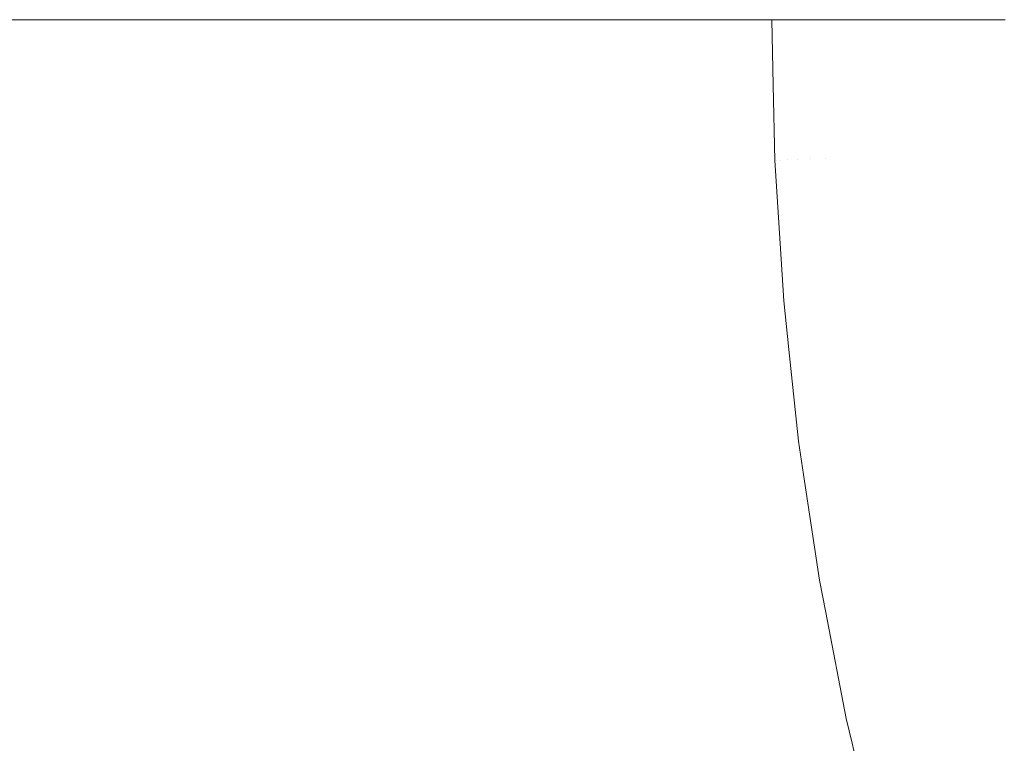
# Model space of a CAD drawing. Header units: centimetres. Extents: x -26 to 27.3, y -21.7 to -19.9.
# Tile 68 of 202: x -8.1355 to -8.0761, y -21.2035 to -21.1599. Entities that reach past the tile are written whole.
import ezdxf

# ---------------------------------------------------------------- set-up
doc = ezdxf.new("R2010")
doc.units = ezdxf.units.CM
doc.header["$LTSCALE"] = 2.54
doc.layers.add('Lucido design-1', color=7, linetype='Continuous')

# ---------------------------------------------------------------- blocks, each defined once
blk = doc.blocks.new('Gruppo-4-1')
at = {"color": 7, "linetype": 'Continuous', "lineweight": 9}
blk.add_3dface([(-25.890147, -19.959888, 330.586121), (-25.890147, -21.559888, 330.586121), (27.209853, -21.559888, 330.586121), (27.209853, -19.959888, 330.586121)], dxfattribs=at)
for points, invisible_edges in [([(-8.138507, -21.159888, 329.800496), (-8.135411, -21.159888, 329.802432), (-8.13519, -21.170297, 329.802432), (-8.138662, -21.170445, 329.800259)], 14), ([(-8.13519, -21.170297, 329.802432), (-8.135411, -21.159888, 329.802432), (-8.135077, -21.159888, 329.80266)], 9), ([(-8.135077, -21.159888, 329.80266), (-8.132031, -21.159888, 329.804742), (-8.131813, -21.170154, 329.804742), (-8.13519, -21.170297, 329.802432)], 14), ([(-8.131813, -21.170154, 329.804742), (-8.132031, -21.159888, 329.804742), (-8.131736, -21.159888, 329.804963)], 9), ([(-8.131736, -21.159888, 329.804963), (-8.128751, -21.159888, 329.807187), (-8.128536, -21.170015, 329.807187), (-8.131813, -21.170154, 329.804742)], 14), ([(-8.128536, -21.170015, 329.807187), (-8.128751, -21.159888, 329.807187), (-8.12844, -21.159888, 329.80744)], 9), ([(-8.12844, -21.159888, 329.80744), (-8.125577, -21.159888, 329.809762), (-8.125365, -21.16988, 329.809762), (-8.128536, -21.170015, 329.807187)], 14), ([(-8.125365, -21.16988, 329.809762), (-8.125577, -21.159888, 329.809762), (-8.125291, -21.159888, 329.810015)], 9), ([(-8.125291, -21.159888, 329.810015), (-8.122514, -21.159888, 329.812462), (-8.122305, -21.16975, 329.812462), (-8.125365, -21.16988, 329.809762)], 14), ([(-8.122305, -21.16975, 329.812462), (-8.122514, -21.159888, 329.812462), (-8.122246, -21.159888, 329.812718)], 9), ([(-8.122246, -21.159888, 329.812718), (-8.119566, -21.159888, 329.815281), (-8.119359, -21.169625, 329.815281), (-8.122305, -21.16975, 329.812462)], 14), ([(-8.119359, -21.169625, 329.815281), (-8.119566, -21.159888, 329.815281), (-8.119312, -21.159888, 329.815545)], 9), ([(-8.119312, -21.159888, 329.815545), (-8.116738, -21.159888, 329.818216), (-8.116534, -21.169505, 329.818216), (-8.119359, -21.169625, 329.815281)], 14), ([(-8.116534, -21.169505, 329.818216), (-8.116738, -21.159888, 329.818216), (-8.116492, -21.159888, 329.818493)], 9), ([(-8.116492, -21.159888, 329.818493), (-8.114035, -21.159888, 329.821261), (-8.113833, -21.16939, 329.821261), (-8.116534, -21.169505, 329.818216)], 14), ([(-8.113833, -21.16939, 329.821261), (-8.114035, -21.159888, 329.821261), (-8.113793, -21.159888, 329.821556)], 9), ([(-8.113793, -21.159888, 329.821556), (-8.11146, -21.159888, 329.824409), (-8.111261, -21.169281, 329.824409), (-8.113833, -21.16939, 329.821261)], 14), ([(-8.111261, -21.169281, 329.824409), (-8.11146, -21.159888, 329.824409), (-8.111219, -21.159888, 329.82473)], 9), ([(-8.111219, -21.159888, 329.82473), (-8.108983, -21.159888, 329.827706), (-8.108786, -21.169176, 329.827706), (-8.111261, -21.169281, 329.824409)], 14), ([(-8.108786, -21.169176, 329.827706), (-8.108983, -21.159888, 329.827706), (-8.108774, -21.159888, 329.828009)], 9), ([(-8.108774, -21.159888, 329.828009), (-8.106679, -21.159888, 329.831048), (-8.106484, -21.169078, 329.831048), (-8.108786, -21.169176, 329.827706)], 14), ([(-8.106484, -21.169078, 329.831048), (-8.106679, -21.159888, 329.831048), (-8.106463, -21.159888, 329.831389)], 9), ([(-8.106463, -21.159888, 329.831389), (-8.104515, -21.159888, 329.834477), (-8.104322, -21.168986, 329.834477), (-8.106484, -21.169078, 329.831048)], 14), ([(-8.104322, -21.168986, 329.834477), (-8.104515, -21.159888, 329.834477), (-8.104292, -21.159888, 329.834864)], 9), ([(-8.104292, -21.159888, 329.834864), (-8.102494, -21.159888, 329.837987), (-8.102302, -21.1689, 329.837987), (-8.104322, -21.168986, 329.834477)], 14), ([(-8.102302, -21.1689, 329.837987), (-8.102494, -21.159888, 329.837987), (-8.102263, -21.159888, 329.838429)], 9), ([(-8.102263, -21.159888, 329.838429), (-8.100618, -21.159888, 329.841573), (-8.100428, -21.168821, 329.841573), (-8.102302, -21.1689, 329.837987)], 14), ([(-8.100428, -21.168821, 329.841573), (-8.100618, -21.159888, 329.841573), (-8.10038, -21.159888, 329.842077)], 9), ([(-8.10038, -21.159888, 329.842077), (-8.098891, -21.159888, 329.845228), (-8.098703, -21.168747, 329.845228), (-8.100428, -21.168821, 329.841573)], 14), ([(-8.098703, -21.168747, 329.845228), (-8.098891, -21.159888, 329.845228), (-8.098647, -21.159888, 329.845802)], 9), ([(-8.098647, -21.159888, 329.845802), (-8.097314, -21.159888, 329.848945), (-8.097128, -21.16868, 329.848945), (-8.098703, -21.168747, 329.845228)], 14), ([(-8.097128, -21.16868, 329.848945), (-8.097314, -21.159888, 329.848945), (-8.097068, -21.159888, 329.849599)], 9), ([(-8.097068, -21.159888, 329.849599), (-8.095891, -21.159888, 329.852718), (-8.095705, -21.16862, 329.852718), (-8.097128, -21.16868, 329.848945)], 14), ([(-8.095705, -21.16862, 329.852718), (-8.095891, -21.159888, 329.852718), (-8.095645, -21.159888, 329.85346)], 9), ([(-8.095645, -21.159888, 329.85346), (-8.094622, -21.159888, 329.856541), (-8.094438, -21.168566, 329.856541), (-8.095705, -21.16862, 329.852718)], 14), ([(-8.094438, -21.168566, 329.856541), (-8.094622, -21.159888, 329.856541), (-8.094381, -21.159888, 329.857381)], 9), ([(-8.094381, -21.159888, 329.857381), (-8.093509, -21.159888, 329.860408), (-8.093326, -21.168519, 329.860408), (-8.094438, -21.168566, 329.856541)], 14), ([(-8.093326, -21.168519, 329.860408), (-8.093509, -21.159888, 329.860408), (-8.093278, -21.159888, 329.861353)], 9), ([(-8.093278, -21.159888, 329.861353), (-8.092554, -21.159888, 329.864311), (-8.092372, -21.168478, 329.864311), (-8.093326, -21.168519, 329.860408)], 14), ([(-8.092372, -21.168478, 329.864311), (-8.092554, -21.159888, 329.864311), (-8.09234, -21.159888, 329.865371)], 9), ([(-8.09234, -21.159888, 329.865371), (-8.091758, -21.159888, 329.868245), (-8.091576, -21.168445, 329.868245), (-8.092372, -21.168478, 329.864311)], 14), ([(-8.091576, -21.168445, 329.868245), (-8.091758, -21.159888, 329.868245), (-8.091567, -21.159888, 329.869428)], 9), ([(-8.091567, -21.159888, 329.869428), (-8.09112, -21.159888, 329.872202), (-8.090939, -21.168418, 329.872202), (-8.091576, -21.168445, 329.868245)], 14), ([(-8.090939, -21.168418, 329.872202), (-8.09112, -21.159888, 329.872202), (-8.090962, -21.159888, 329.873517)], 9), ([(-8.090962, -21.159888, 329.873517), (-8.090643, -21.159888, 329.876176), (-8.090462, -21.168397, 329.876176), (-8.090939, -21.168418, 329.872202)], 14), ([(-8.090462, -21.168397, 329.876176), (-8.090643, -21.159888, 329.876176), (-8.090527, -21.159888, 329.877631)], 9), ([(-8.090527, -21.159888, 329.877631), (-8.090325, -21.159888, 329.880161), (-8.090144, -21.168384, 329.880161), (-8.090462, -21.168397, 329.876176)], 14), ([(-8.090144, -21.168384, 329.880161), (-8.090325, -21.159888, 329.880161), (-8.090261, -21.159888, 329.881762)], 9), ([(-8.090261, -21.159888, 329.881762), (-8.090166, -21.159888, 329.884149), (-8.089986, -21.168377, 329.884149), (-8.090144, -21.168384, 329.880161)], 14), ([(-8.090166, -21.159888, 329.884149), (-8.090147, -21.159888, 329.886121), (-8.090063, -21.163831, 329.886121)], 8), ([(-8.090063, -21.163831, 329.886121), (-8.089967, -21.168376, 329.886121), (-8.089986, -21.168377, 329.884149), (-8.090166, -21.159888, 329.884149)], 14), ([(-8.090147, -21.159888, 329.886121), (-8.090147, -21.159888, 330.086121), (-8.090063, -21.163831, 330.086121), (-8.090063, -21.163831, 329.886121)], 4), ([(-8.090063, -21.163831, 330.086121), (-8.090147, -21.159888, 330.086121), (-8.090146, -21.159888, 330.086667)], 8), ([(-8.090146, -21.159888, 330.086667), (-8.089965, -21.168376, 330.086667), (-8.089967, -21.168376, 330.086121), (-8.090063, -21.163831, 330.086121)], 11), ([(-8.089867, -21.168372, 330.090596), (-8.089965, -21.168376, 330.086667), (-8.090146, -21.159888, 330.086667), (-8.090057, -21.159888, 330.090182)], 11), ([(-8.090057, -21.159888, 330.090182), (-8.090047, -21.159888, 330.090596), (-8.089867, -21.168372, 330.090596)], 10), ([(-8.089601, -21.168361, 330.094671), (-8.089867, -21.168372, 330.090596), (-8.090047, -21.159888, 330.090596), (-8.089803, -21.159888, 330.094326)], 11), ([(-8.089803, -21.159888, 330.094326), (-8.089781, -21.159888, 330.094671), (-8.089601, -21.168361, 330.094671)], 10), ([(-8.089169, -21.168342, 330.098735), (-8.089601, -21.168361, 330.094671), (-8.089781, -21.159888, 330.094671), (-8.089378, -21.159888, 330.098459)], 11), ([(-8.089378, -21.159888, 330.098459), (-8.089348, -21.159888, 330.098735), (-8.089169, -21.168342, 330.098735)], 10), ([(-8.08857, -21.168317, 330.102782), (-8.089169, -21.168342, 330.098735), (-8.089348, -21.159888, 330.098735), (-8.08878, -21.159888, 330.102575)], 11), ([(-8.08878, -21.159888, 330.102575), (-8.088749, -21.159888, 330.102782), (-8.08857, -21.168317, 330.102782)], 10), ([(-8.087806, -21.168284, 330.106805), (-8.08857, -21.168317, 330.102782), (-8.088749, -21.159888, 330.102782), (-8.088011, -21.159888, 330.106666)], 11), ([(-8.088011, -21.159888, 330.106666), (-8.087985, -21.159888, 330.106805), (-8.087806, -21.168284, 330.106805)], 10), ([(-8.086878, -21.168245, 330.110796), (-8.087806, -21.168284, 330.106805), (-8.087985, -21.159888, 330.106805), (-8.087072, -21.159888, 330.110725)], 11), ([(-8.087072, -21.159888, 330.110725), (-8.087055, -21.159888, 330.110796), (-8.086878, -21.168245, 330.110796)], 10), ([(-8.086878, -21.168245, 330.110796), (-8.087055, -21.159888, 330.110796), (-8.085962, -21.159888, 330.11475), (-8.085785, -21.168199, 330.11475)], 13), ([(-8.085785, -21.168199, 330.11475), (-8.085962, -21.159888, 330.11475), (-8.084706, -21.159888, 330.118658), (-8.08453, -21.168145, 330.118658)], 13), ([(-8.08453, -21.168145, 330.118658), (-8.084706, -21.159888, 330.118658), (-8.084684, -21.159888, 330.118717)], 9), ([(-8.084684, -21.159888, 330.118717), (-8.083289, -21.159888, 330.122516), (-8.083115, -21.168085, 330.122516), (-8.08453, -21.168145, 330.118658)], 14), ([(-8.083115, -21.168085, 330.122516), (-8.083289, -21.159888, 330.122516), (-8.083239, -21.159888, 330.122637)], 9), ([(-8.083239, -21.159888, 330.122637), (-8.081714, -21.159888, 330.126315), (-8.081541, -21.168018, 330.126315), (-8.083115, -21.168085, 330.122516)], 14), ([(-8.081541, -21.168018, 330.126315), (-8.081714, -21.159888, 330.126315), (-8.08163, -21.159888, 330.126496)], 9), ([(-8.08163, -21.159888, 330.126496), (-8.079982, -21.159888, 330.130049), (-8.079811, -21.167945, 330.130049), (-8.081541, -21.168018, 330.126315)], 14), ([(-8.079811, -21.167945, 330.130049), (-8.079982, -21.159888, 330.130049), (-8.079859, -21.159888, 330.130288)], 9), ([(-8.079859, -21.159888, 330.130288), (-8.078096, -21.159888, 330.133712), (-8.077927, -21.167865, 330.133712), (-8.079811, -21.167945, 330.130049)], 14), ([(-8.077927, -21.167865, 330.133712), (-8.078096, -21.159888, 330.133712), (-8.077929, -21.159888, 330.134007)], 9), ([(-8.077929, -21.159888, 330.134007), (-8.07606, -21.159888, 330.137298), (-8.075892, -21.167778, 330.137298), (-8.077927, -21.167865, 330.133712)], 14), ([(-8.089967, -21.168376, 329.886121), (-8.090063, -21.163831, 329.886121), (-8.090063, -21.163831, 330.086121), (-8.089967, -21.168376, 330.086121)], 10), ([(-8.079298, -21.175987, 330.130049), (-8.079811, -21.167945, 330.130049), (-8.077927, -21.167865, 330.133712), (-8.077419, -21.175827, 330.133712)], 15), ([(-8.077419, -21.175827, 330.133712), (-8.077927, -21.167865, 330.133712), (-8.075892, -21.167778, 330.137298), (-8.07539, -21.175654, 330.137298)], 15), ([(-8.092777, -21.177134, 329.860408), (-8.093326, -21.168519, 329.860408), (-8.092372, -21.168478, 329.864311), (-8.091825, -21.177053, 329.864311)], 15), ([(-8.091825, -21.177053, 329.864311), (-8.092372, -21.168478, 329.864311), (-8.091576, -21.168445, 329.868245), (-8.091032, -21.176986, 329.868245)], 15), ([(-8.091032, -21.176986, 329.868245), (-8.091576, -21.168445, 329.868245), (-8.090939, -21.168418, 329.872202), (-8.090396, -21.176932, 329.872202)], 15), ([(-8.090396, -21.176932, 329.872202), (-8.090939, -21.168418, 329.872202), (-8.090462, -21.168397, 329.876176), (-8.08992, -21.176891, 329.876176)], 15), ([(-8.08992, -21.176891, 329.876176), (-8.090462, -21.168397, 329.876176), (-8.090144, -21.168384, 329.880161), (-8.089604, -21.176864, 329.880161)], 15), ([(-8.089604, -21.176864, 329.880161), (-8.090144, -21.168384, 329.880161), (-8.089986, -21.168377, 329.884149), (-8.089446, -21.176851, 329.884149)], 15), ([(-8.089986, -21.168377, 329.884149), (-8.089967, -21.168376, 329.886121), (-8.089748, -21.171806, 329.886121)], 9), ([(-8.089748, -21.171806, 329.886121), (-8.089426, -21.176849, 329.886121), (-8.089446, -21.176851, 329.884149), (-8.089986, -21.168377, 329.884149)], 14), ([(-8.089967, -21.168376, 330.086121), (-8.089748, -21.171806, 330.086121), (-8.089748, -21.171806, 329.886121), (-8.089967, -21.168376, 329.886121)], 10), ([(-8.089748, -21.171806, 330.086121), (-8.089967, -21.168376, 330.086121), (-8.089965, -21.168376, 330.086667)], 10), ([(-8.089425, -21.176849, 330.086667), (-8.089965, -21.168376, 330.086667), (-8.089867, -21.168372, 330.090596), (-8.089327, -21.176841, 330.090596)], 15), ([(-8.089965, -21.168376, 330.086667), (-8.089425, -21.176849, 330.086667), (-8.089426, -21.176849, 330.086121), (-8.089748, -21.171806, 330.086121)], 11), ([(-8.089327, -21.176841, 330.090596), (-8.089867, -21.168372, 330.090596), (-8.089601, -21.168361, 330.094671), (-8.089062, -21.176818, 330.094671)], 15), ([(-8.089062, -21.176818, 330.094671), (-8.089601, -21.168361, 330.094671), (-8.089169, -21.168342, 330.098735), (-8.088631, -21.176781, 330.098735)], 15), ([(-8.088631, -21.176781, 330.098735), (-8.089169, -21.168342, 330.098735), (-8.08857, -21.168317, 330.102782), (-8.088034, -21.176731, 330.102782)], 15), ([(-8.088034, -21.176731, 330.102782), (-8.08857, -21.168317, 330.102782), (-8.087806, -21.168284, 330.106805), (-8.087272, -21.176666, 330.106805)], 15), ([(-8.087272, -21.176666, 330.106805), (-8.087806, -21.168284, 330.106805), (-8.086878, -21.168245, 330.110796), (-8.086346, -21.176587, 330.110796)], 15), ([(-8.086346, -21.176587, 330.110796), (-8.086878, -21.168245, 330.110796), (-8.085785, -21.168199, 330.11475), (-8.085256, -21.176494, 330.11475)], 15), ([(-8.085256, -21.176494, 330.11475), (-8.085785, -21.168199, 330.11475), (-8.08453, -21.168145, 330.118658), (-8.084005, -21.176388, 330.118658)], 15), ([(-8.084005, -21.176388, 330.118658), (-8.08453, -21.168145, 330.118658), (-8.083115, -21.168085, 330.122516), (-8.082593, -21.176268, 330.122516)], 15), ([(-8.082593, -21.176268, 330.122516), (-8.083115, -21.168085, 330.122516), (-8.081541, -21.168018, 330.126315), (-8.081024, -21.176134, 330.126315)], 15), ([(-8.081024, -21.176134, 330.126315), (-8.081541, -21.168018, 330.126315), (-8.079811, -21.167945, 330.130049), (-8.079298, -21.175987, 330.130049)], 15), ([(-8.108194, -21.178447, 329.827706), (-8.108786, -21.169176, 329.827706), (-8.106484, -21.169078, 329.831048), (-8.105899, -21.178251, 329.831048)], 15), ([(-8.105899, -21.178251, 329.831048), (-8.106484, -21.169078, 329.831048), (-8.104322, -21.168986, 329.834477), (-8.103743, -21.178068, 329.834477)], 15), ([(-8.103743, -21.178068, 329.834477), (-8.104322, -21.168986, 329.834477), (-8.102302, -21.1689, 329.837987), (-8.101729, -21.177896, 329.837987)], 15), ([(-8.101729, -21.177896, 329.837987), (-8.102302, -21.1689, 329.837987), (-8.100428, -21.168821, 329.841573), (-8.09986, -21.177737, 329.841573)], 15), ([(-8.09986, -21.177737, 329.841573), (-8.100428, -21.168821, 329.841573), (-8.098703, -21.168747, 329.845228), (-8.098139, -21.177591, 329.845228)], 15), ([(-8.098139, -21.177591, 329.845228), (-8.098703, -21.168747, 329.845228), (-8.097128, -21.16868, 329.848945), (-8.096568, -21.177457, 329.848945)], 15), ([(-8.096568, -21.177457, 329.848945), (-8.097128, -21.16868, 329.848945), (-8.095705, -21.16862, 329.852718), (-8.09515, -21.177336, 329.852718)], 15), ([(-8.09515, -21.177336, 329.852718), (-8.095705, -21.16862, 329.852718), (-8.094438, -21.168566, 329.856541), (-8.093885, -21.177229, 329.856541)], 15), ([(-8.093885, -21.177229, 329.856541), (-8.094438, -21.168566, 329.856541), (-8.093326, -21.168519, 329.860408), (-8.092777, -21.177134, 329.860408)], 15), ([(-8.121677, -21.179594, 329.812462), (-8.122305, -21.16975, 329.812462), (-8.119359, -21.169625, 329.815281), (-8.11874, -21.179344, 329.815281)], 15), ([(-8.11874, -21.179344, 329.815281), (-8.119359, -21.169625, 329.815281), (-8.116534, -21.169505, 329.818216), (-8.115922, -21.179104, 329.818216)], 15), ([(-8.115922, -21.179104, 329.818216), (-8.116534, -21.169505, 329.818216), (-8.113833, -21.16939, 329.821261), (-8.113228, -21.178875, 329.821261)], 15), ([(-8.113228, -21.178875, 329.821261), (-8.113833, -21.16939, 329.821261), (-8.111261, -21.169281, 329.824409), (-8.110663, -21.178657, 329.824409)], 15), ([(-8.110663, -21.178657, 329.824409), (-8.111261, -21.169281, 329.824409), (-8.108786, -21.169176, 329.827706), (-8.108194, -21.178447, 329.827706)], 15), ([(-8.13799, -21.180983, 329.800259), (-8.138662, -21.170445, 329.800259), (-8.13519, -21.170297, 329.802432), (-8.134528, -21.180688, 329.802432)], 15), ([(-8.134528, -21.180688, 329.802432), (-8.13519, -21.170297, 329.802432), (-8.131813, -21.170154, 329.804742), (-8.13116, -21.180401, 329.804742)], 15), ([(-8.13116, -21.180401, 329.804742), (-8.131813, -21.170154, 329.804742), (-8.128536, -21.170015, 329.807187), (-8.127892, -21.180123, 329.807187)], 15), ([(-8.127892, -21.180123, 329.807187), (-8.128536, -21.170015, 329.807187), (-8.125365, -21.16988, 329.809762), (-8.124729, -21.179854, 329.809762)], 15), ([(-8.124729, -21.179854, 329.809762), (-8.125365, -21.16988, 329.809762), (-8.122305, -21.16975, 329.812462), (-8.121677, -21.179594, 329.812462)], 15), ([(-8.089426, -21.176849, 329.886121), (-8.089748, -21.171806, 329.886121), (-8.089748, -21.171806, 330.086121), (-8.089426, -21.176849, 330.086121)], 10), ([(-8.081725, -21.18442, 330.122516), (-8.082593, -21.176268, 330.122516), (-8.081024, -21.176134, 330.126315), (-8.080162, -21.18422, 330.126315)], 15), ([(-8.080162, -21.18422, 330.126315), (-8.081024, -21.176134, 330.126315), (-8.079298, -21.175987, 330.130049), (-8.078445, -21.184, 330.130049)], 15), ([(-8.078445, -21.184, 330.130049), (-8.079298, -21.175987, 330.130049), (-8.077419, -21.175827, 330.133712), (-8.076574, -21.183761, 330.133712)], 15), ([(-8.076574, -21.183761, 330.133712), (-8.077419, -21.175827, 330.133712), (-8.07539, -21.175654, 330.137298), (-8.074554, -21.183502, 330.137298)], 15), ([(-8.088428, -21.185279, 330.090596), (-8.089327, -21.176841, 330.090596), (-8.089062, -21.176818, 330.094671), (-8.088164, -21.185245, 330.094671)], 15), ([(-8.088164, -21.185245, 330.094671), (-8.089062, -21.176818, 330.094671), (-8.088631, -21.176781, 330.098735), (-8.087735, -21.18519, 330.098735)], 15), ([(-8.087735, -21.18519, 330.098735), (-8.088631, -21.176781, 330.098735), (-8.088034, -21.176731, 330.102782), (-8.087141, -21.185114, 330.102782)], 15), ([(-8.087141, -21.185114, 330.102782), (-8.088034, -21.176731, 330.102782), (-8.087272, -21.176666, 330.106805), (-8.086382, -21.185017, 330.106805)], 15), ([(-8.086382, -21.185017, 330.106805), (-8.087272, -21.176666, 330.106805), (-8.086346, -21.176587, 330.110796), (-8.08546, -21.184899, 330.110796)], 15), ([(-8.08546, -21.184899, 330.110796), (-8.086346, -21.176587, 330.110796), (-8.085256, -21.176494, 330.11475), (-8.084376, -21.18476, 330.11475)], 15), ([(-8.084376, -21.18476, 330.11475), (-8.085256, -21.176494, 330.11475), (-8.084005, -21.176388, 330.118658), (-8.08313, -21.1846, 330.118658)], 15), ([(-8.08313, -21.1846, 330.118658), (-8.084005, -21.176388, 330.118658), (-8.082593, -21.176268, 330.122516), (-8.081725, -21.18442, 330.122516)], 15), ([(-8.095636, -21.186202, 329.848945), (-8.096568, -21.177457, 329.848945), (-8.09515, -21.177336, 329.852718), (-8.094224, -21.186021, 329.852718)], 15), ([(-8.094224, -21.186021, 329.852718), (-8.09515, -21.177336, 329.852718), (-8.093885, -21.177229, 329.856541), (-8.092966, -21.18586, 329.856541)], 15), ([(-8.092966, -21.18586, 329.856541), (-8.093885, -21.177229, 329.856541), (-8.092777, -21.177134, 329.860408), (-8.091862, -21.185719, 329.860408)], 15), ([(-8.091862, -21.185719, 329.860408), (-8.092777, -21.177134, 329.860408), (-8.091825, -21.177053, 329.864311), (-8.090915, -21.185597, 329.864311)], 15), ([(-8.090915, -21.185597, 329.864311), (-8.091825, -21.177053, 329.864311), (-8.091032, -21.176986, 329.868245), (-8.090125, -21.185496, 329.868245)], 15), ([(-8.090125, -21.185496, 329.868245), (-8.091032, -21.176986, 329.868245), (-8.090396, -21.176932, 329.872202), (-8.089493, -21.185415, 329.872202)], 15), ([(-8.089493, -21.185415, 329.872202), (-8.090396, -21.176932, 329.872202), (-8.08992, -21.176891, 329.876176), (-8.089019, -21.185355, 329.876176)], 15), ([(-8.089019, -21.185355, 329.876176), (-8.08992, -21.176891, 329.876176), (-8.089604, -21.176864, 329.880161), (-8.088703, -21.185314, 329.880161)], 15), ([(-8.088703, -21.185314, 329.880161), (-8.089604, -21.176864, 329.880161), (-8.089446, -21.176851, 329.884149), (-8.088546, -21.185294, 329.884149)], 15), ([(-8.089446, -21.176851, 329.884149), (-8.089426, -21.176849, 329.886121), (-8.089115, -21.179774, 329.886121)], 9), ([(-8.089115, -21.179774, 329.886121), (-8.088527, -21.185292, 329.886121), (-8.088546, -21.185294, 329.884149), (-8.089446, -21.176851, 329.884149)], 14), ([(-8.089426, -21.176849, 330.086121), (-8.089115, -21.179774, 330.086121), (-8.089115, -21.179774, 329.886121), (-8.089426, -21.176849, 329.886121)], 10), ([(-8.089115, -21.179774, 330.086121), (-8.089426, -21.176849, 330.086121), (-8.089425, -21.176849, 330.086667)], 10), ([(-8.088526, -21.185291, 330.086667), (-8.089425, -21.176849, 330.086667), (-8.089327, -21.176841, 330.090596), (-8.088428, -21.185279, 330.090596)], 15), ([(-8.089425, -21.176849, 330.086667), (-8.088526, -21.185291, 330.086667), (-8.088527, -21.185292, 330.086121), (-8.089115, -21.179774, 330.086121)], 11), ([(-8.102779, -21.187117, 329.834477), (-8.103743, -21.178068, 329.834477), (-8.101729, -21.177896, 329.837987), (-8.100774, -21.18686, 329.837987)], 15), ([(-8.100774, -21.18686, 329.837987), (-8.101729, -21.177896, 329.837987), (-8.09986, -21.177737, 329.841573), (-8.098913, -21.186622, 329.841573)], 15), ([(-8.098913, -21.186622, 329.841573), (-8.09986, -21.177737, 329.841573), (-8.098139, -21.177591, 329.845228), (-8.0972, -21.186402, 329.845228)], 15), ([(-8.0972, -21.186402, 329.845228), (-8.098139, -21.177591, 329.845228), (-8.096568, -21.177457, 329.848945), (-8.095636, -21.186202, 329.848945)], 15), ([(-8.109668, -21.187999, 329.824409), (-8.110663, -21.178657, 329.824409), (-8.108194, -21.178447, 329.827706), (-8.10721, -21.187684, 329.827706)], 15), ([(-8.10721, -21.187684, 329.827706), (-8.108194, -21.178447, 329.827706), (-8.105899, -21.178251, 329.831048), (-8.104925, -21.187391, 329.831048)], 15), ([(-8.104925, -21.187391, 329.831048), (-8.105899, -21.178251, 329.831048), (-8.103743, -21.178068, 329.834477), (-8.102779, -21.187117, 329.834477)], 15), ([(-8.117708, -21.189028, 329.815281), (-8.11874, -21.179344, 329.815281), (-8.115922, -21.179104, 329.818216), (-8.114903, -21.188669, 329.818216)], 15), ([(-8.114903, -21.188669, 329.818216), (-8.115922, -21.179104, 329.818216), (-8.113228, -21.178875, 329.821261), (-8.112221, -21.188326, 329.821261)], 15), ([(-8.112221, -21.188326, 329.821261), (-8.113228, -21.178875, 329.821261), (-8.110663, -21.178657, 329.824409), (-8.109668, -21.187999, 329.824409)], 15), ([(-8.12367, -21.189792, 329.809762), (-8.124729, -21.179854, 329.809762), (-8.121677, -21.179594, 329.812462), (-8.120632, -21.189403, 329.812462)], 15), ([(-8.120632, -21.189403, 329.812462), (-8.121677, -21.179594, 329.812462), (-8.11874, -21.179344, 329.815281), (-8.117708, -21.189028, 329.815281)], 15), ([(-8.088527, -21.185292, 329.886121), (-8.089115, -21.179774, 329.886121), (-8.089115, -21.179774, 330.086121), (-8.088527, -21.185292, 330.086121)], 10), ([(-8.130072, -21.190612, 329.804742), (-8.13116, -21.180401, 329.804742), (-8.127892, -21.180123, 329.807187), (-8.126819, -21.190195, 329.807187)], 15), ([(-8.126819, -21.190195, 329.807187), (-8.127892, -21.180123, 329.807187), (-8.124729, -21.179854, 329.809762), (-8.12367, -21.189792, 329.809762)], 15), ([(-8.136871, -21.191482, 329.800259), (-8.13799, -21.180983, 329.800259), (-8.134528, -21.180688, 329.802432), (-8.133425, -21.191041, 329.802432)], 15), ([(-8.133425, -21.191041, 329.802432), (-8.134528, -21.180688, 329.802432), (-8.13116, -21.180401, 329.804742), (-8.130072, -21.190612, 329.804742)], 15), ([(-8.077252, -21.19197, 330.130049), (-8.078445, -21.184, 330.130049), (-8.076574, -21.183761, 330.133712), (-8.075393, -21.191652, 330.133712)], 15), ([(-8.075393, -21.191652, 330.133712), (-8.076574, -21.183761, 330.133712), (-8.074554, -21.183502, 330.137298), (-8.073386, -21.191307, 330.137298)], 15), ([(-8.081907, -21.192769, 330.118658), (-8.08313, -21.1846, 330.118658), (-8.081725, -21.18442, 330.122516), (-8.080511, -21.192529, 330.122516)], 15), ([(-8.080511, -21.192529, 330.122516), (-8.081725, -21.18442, 330.122516), (-8.080162, -21.18422, 330.126315), (-8.078958, -21.192263, 330.126315)], 15), ([(-8.078958, -21.192263, 330.126315), (-8.080162, -21.18422, 330.126315), (-8.078445, -21.184, 330.130049), (-8.077252, -21.19197, 330.130049)], 15), ([(-8.086483, -21.193553, 330.098735), (-8.087735, -21.18519, 330.098735), (-8.087141, -21.185114, 330.102782), (-8.085893, -21.193452, 330.102782)], 15), ([(-8.085893, -21.193452, 330.102782), (-8.087141, -21.185114, 330.102782), (-8.086382, -21.185017, 330.106805), (-8.085139, -21.193323, 330.106805)], 15), ([(-8.085139, -21.193323, 330.106805), (-8.086382, -21.185017, 330.106805), (-8.08546, -21.184899, 330.110796), (-8.084223, -21.193166, 330.110796)], 15), ([(-8.084223, -21.193166, 330.110796), (-8.08546, -21.184899, 330.110796), (-8.084376, -21.18476, 330.11475), (-8.083145, -21.192981, 330.11475)], 15), ([(-8.083145, -21.192981, 330.11475), (-8.084376, -21.18476, 330.11475), (-8.08313, -21.1846, 330.118658), (-8.081907, -21.192769, 330.118658)], 15), ([(-8.091681, -21.194444, 329.856541), (-8.092966, -21.18586, 329.856541), (-8.091862, -21.185719, 329.860408), (-8.090584, -21.194256, 329.860408)], 15), ([(-8.090584, -21.194256, 329.860408), (-8.091862, -21.185719, 329.860408), (-8.090915, -21.185597, 329.864311), (-8.089643, -21.194095, 329.864311)], 15), ([(-8.089643, -21.194095, 329.864311), (-8.090915, -21.185597, 329.864311), (-8.090125, -21.185496, 329.868245), (-8.088858, -21.19396, 329.868245)], 15), ([(-8.088858, -21.19396, 329.868245), (-8.090125, -21.185496, 329.868245), (-8.089493, -21.185415, 329.872202), (-8.08823, -21.193853, 329.872202)], 15), ([(-8.08823, -21.193853, 329.872202), (-8.089493, -21.185415, 329.872202), (-8.089019, -21.185355, 329.876176), (-8.087759, -21.193772, 329.876176)], 15), ([(-8.087759, -21.193772, 329.876176), (-8.089019, -21.185355, 329.876176), (-8.088703, -21.185314, 329.880161), (-8.087445, -21.193718, 329.880161)], 15), ([(-8.087445, -21.193718, 329.880161), (-8.088703, -21.185314, 329.880161), (-8.088546, -21.185294, 329.884149), (-8.087289, -21.193691, 329.884149)], 15), ([(-8.088546, -21.185294, 329.884149), (-8.088527, -21.185292, 329.886121), (-8.088163, -21.187721, 329.886121)], 9), ([(-8.088163, -21.187721, 329.886121), (-8.08727, -21.193688, 329.886121), (-8.087289, -21.193691, 329.884149), (-8.088546, -21.185294, 329.884149)], 14), ([(-8.088163, -21.187721, 330.086121), (-8.088527, -21.185292, 330.086121), (-8.088526, -21.185291, 330.086667)], 10), ([(-8.088527, -21.185292, 330.086121), (-8.088163, -21.187721, 330.086121), (-8.088163, -21.187721, 329.886121), (-8.088527, -21.185292, 329.886121)], 10), ([(-8.087269, -21.193688, 330.086667), (-8.088526, -21.185291, 330.086667), (-8.088428, -21.185279, 330.090596), (-8.087171, -21.193671, 330.090596)], 15), ([(-8.088526, -21.185291, 330.086667), (-8.087269, -21.193688, 330.086667), (-8.08727, -21.193688, 330.086121), (-8.088163, -21.187721, 330.086121)], 11), ([(-8.087171, -21.193671, 330.090596), (-8.088428, -21.185279, 330.090596), (-8.088164, -21.185245, 330.094671), (-8.086909, -21.193626, 330.094671)], 15), ([(-8.086909, -21.193626, 330.094671), (-8.088164, -21.185245, 330.094671), (-8.087735, -21.18519, 330.098735), (-8.086483, -21.193553, 330.098735)], 15), ([(-8.095888, -21.195166, 329.845228), (-8.0972, -21.186402, 329.845228), (-8.095636, -21.186202, 329.848945), (-8.094334, -21.194899, 329.848945)], 15), ([(-8.094334, -21.194899, 329.848945), (-8.095636, -21.186202, 329.848945), (-8.094224, -21.186021, 329.852718), (-8.092931, -21.194659, 329.852718)], 15), ([(-8.092931, -21.194659, 329.852718), (-8.094224, -21.186021, 329.852718), (-8.092966, -21.18586, 329.856541), (-8.091681, -21.194444, 329.856541)], 15), ([(-8.101431, -21.196116, 329.834477), (-8.102779, -21.187117, 329.834477), (-8.100774, -21.18686, 329.837987), (-8.099439, -21.195775, 329.837987)], 15), ([(-8.099439, -21.195775, 329.837987), (-8.100774, -21.18686, 329.837987), (-8.098913, -21.186622, 329.841573), (-8.097591, -21.195458, 329.841573)], 15), ([(-8.097591, -21.195458, 329.841573), (-8.098913, -21.186622, 329.841573), (-8.0972, -21.186402, 329.845228), (-8.095888, -21.195166, 329.845228)], 15), ([(-8.105835, -21.196871, 329.827706), (-8.10721, -21.187684, 329.827706), (-8.104925, -21.187391, 329.831048), (-8.103565, -21.196482, 329.831048)], 15), ([(-8.103565, -21.196482, 329.831048), (-8.104925, -21.187391, 329.831048), (-8.102779, -21.187117, 329.834477), (-8.101431, -21.196116, 329.834477)], 15), ([(-8.110814, -21.197725, 329.821261), (-8.112221, -21.188326, 329.821261), (-8.109668, -21.187999, 329.824409), (-8.108277, -21.19729, 329.824409)], 15), ([(-8.108277, -21.19729, 329.824409), (-8.109668, -21.187999, 329.824409), (-8.10721, -21.187684, 329.827706), (-8.105835, -21.196871, 329.827706)], 15), ([(-8.08727, -21.193688, 329.886121), (-8.088163, -21.187721, 329.886121), (-8.088163, -21.187721, 330.086121), (-8.08727, -21.193688, 330.086121)], 10), ([(-8.116266, -21.19866, 329.815281), (-8.117708, -21.189028, 329.815281), (-8.114903, -21.188669, 329.818216), (-8.113479, -21.198182, 329.818216)], 15), ([(-8.113479, -21.198182, 329.818216), (-8.114903, -21.188669, 329.818216), (-8.112221, -21.188326, 329.821261), (-8.110814, -21.197725, 329.821261)], 15), ([(-8.119172, -21.199158, 329.812462), (-8.120632, -21.189403, 329.812462), (-8.117708, -21.189028, 329.815281), (-8.116266, -21.19866, 329.815281)], 15), ([(-8.125319, -21.200212, 329.807187), (-8.126819, -21.190195, 329.807187), (-8.12367, -21.189792, 329.809762), (-8.122191, -21.199676, 329.809762)], 15), ([(-8.122191, -21.199676, 329.809762), (-8.12367, -21.189792, 329.809762), (-8.120632, -21.189403, 329.812462), (-8.119172, -21.199158, 329.812462)], 15), ([(-8.128552, -21.200767, 329.804742), (-8.130072, -21.190612, 329.804742), (-8.126819, -21.190195, 329.807187), (-8.125319, -21.200212, 329.807187)], 15), ([(-8.135308, -21.201925, 329.800259), (-8.136871, -21.191482, 329.800259), (-8.133425, -21.191041, 329.802432), (-8.131883, -21.201338, 329.802432)], 15), ([(-8.131883, -21.201338, 329.802432), (-8.133425, -21.191041, 329.802432), (-8.130072, -21.190612, 329.804742), (-8.128552, -21.200767, 329.804742)], 15), ([(-8.138821, -21.202527, 329.798229), (-8.140407, -21.191935, 329.798229), (-8.136871, -21.191482, 329.800259), (-8.135308, -21.201925, 329.800259)], 15), ([(-8.075721, -21.199882, 330.130049), (-8.077252, -21.19197, 330.130049), (-8.075393, -21.191652, 330.133712), (-8.073878, -21.199485, 330.133712)], 15), ([(-8.078954, -21.200579, 330.122516), (-8.080511, -21.192529, 330.122516), (-8.078958, -21.192263, 330.126315), (-8.077414, -21.200247, 330.126315)], 15), ([(-8.077414, -21.200247, 330.126315), (-8.078958, -21.192263, 330.126315), (-8.077252, -21.19197, 330.130049), (-8.075721, -21.199882, 330.130049)], 15), ([(-8.081567, -21.201142, 330.11475), (-8.083145, -21.192981, 330.11475), (-8.081907, -21.192769, 330.118658), (-8.080339, -21.200877, 330.118658)], 15), ([(-8.080339, -21.200877, 330.118658), (-8.081907, -21.192769, 330.118658), (-8.080511, -21.192529, 330.122516), (-8.078954, -21.200579, 330.122516)], 15), ([(-8.084877, -21.201856, 330.098735), (-8.086483, -21.193553, 330.098735), (-8.085893, -21.193452, 330.102782), (-8.084292, -21.201729, 330.102782)], 15), ([(-8.084292, -21.201729, 330.102782), (-8.085893, -21.193452, 330.102782), (-8.085139, -21.193323, 330.106805), (-8.083544, -21.201568, 330.106805)], 15), ([(-8.083544, -21.201568, 330.106805), (-8.085139, -21.193323, 330.106805), (-8.084223, -21.193166, 330.110796), (-8.082635, -21.201372, 330.110796)], 15), ([(-8.082635, -21.201372, 330.110796), (-8.084223, -21.193166, 330.110796), (-8.083145, -21.192981, 330.11475), (-8.081567, -21.201142, 330.11475)], 15), ([(-8.088011, -21.202531, 329.864311), (-8.089643, -21.194095, 329.864311), (-8.088858, -21.19396, 329.868245), (-8.087233, -21.202363, 329.868245)], 15), ([(-8.087233, -21.202363, 329.868245), (-8.088858, -21.19396, 329.868245), (-8.08823, -21.193853, 329.872202), (-8.08661, -21.202229, 329.872202)], 15), ([(-8.08661, -21.202229, 329.872202), (-8.08823, -21.193853, 329.872202), (-8.087759, -21.193772, 329.876176), (-8.086143, -21.202128, 329.876176)], 15), ([(-8.086143, -21.202128, 329.876176), (-8.087759, -21.193772, 329.876176), (-8.087445, -21.193718, 329.880161), (-8.085832, -21.202061, 329.880161)], 15), ([(-8.085832, -21.202061, 329.880161), (-8.087445, -21.193718, 329.880161), (-8.087289, -21.193691, 329.884149), (-8.085677, -21.202028, 329.884149)], 15), ([(-8.087289, -21.193691, 329.884149), (-8.08727, -21.193688, 329.886121), (-8.086894, -21.195635, 329.886121)], 9), ([(-8.086894, -21.195635, 329.886121), (-8.085658, -21.202024, 329.886121), (-8.085677, -21.202028, 329.884149), (-8.087289, -21.193691, 329.884149)], 14), ([(-8.08727, -21.193688, 330.086121), (-8.086894, -21.195635, 330.086121), (-8.086894, -21.195635, 329.886121), (-8.08727, -21.193688, 329.886121)], 10), ([(-8.086894, -21.195635, 330.086121), (-8.08727, -21.193688, 330.086121), (-8.087269, -21.193688, 330.086667)], 10), ([(-8.085657, -21.202024, 330.086667), (-8.087269, -21.193688, 330.086667), (-8.087171, -21.193671, 330.090596), (-8.08556, -21.202003, 330.090596)], 15), ([(-8.087269, -21.193688, 330.086667), (-8.085657, -21.202024, 330.086667), (-8.085658, -21.202024, 330.086121), (-8.086894, -21.195635, 330.086121)], 11), ([(-8.08556, -21.202003, 330.090596), (-8.087171, -21.193671, 330.090596), (-8.086909, -21.193626, 330.094671), (-8.0853, -21.201947, 330.094671)], 15), ([(-8.0853, -21.201947, 330.094671), (-8.086909, -21.193626, 330.094671), (-8.086483, -21.193553, 330.098735), (-8.084877, -21.201856, 330.098735)], 15), ([(-8.091273, -21.203234, 329.852718), (-8.092931, -21.194659, 329.852718), (-8.091681, -21.194444, 329.856541), (-8.090033, -21.202967, 329.856541)], 15), ([(-8.090033, -21.202967, 329.856541), (-8.091681, -21.194444, 329.856541), (-8.090584, -21.194256, 329.860408), (-8.088945, -21.202732, 329.860408)], 15), ([(-8.088945, -21.202732, 329.860408), (-8.090584, -21.194256, 329.860408), (-8.089643, -21.194095, 329.864311), (-8.088011, -21.202531, 329.864311)], 15), ([(-8.095894, -21.20423, 329.841573), (-8.097591, -21.195458, 329.841573), (-8.095888, -21.195166, 329.845228), (-8.094206, -21.203866, 329.845228)], 15), ([(-8.094206, -21.203866, 329.845228), (-8.095888, -21.195166, 329.845228), (-8.094334, -21.194899, 329.848945), (-8.092665, -21.203534, 329.848945)], 15), ([(-8.092665, -21.203534, 329.848945), (-8.094334, -21.194899, 329.848945), (-8.092931, -21.194659, 329.852718), (-8.091273, -21.203234, 329.852718)], 15), ([(-8.099704, -21.205051, 329.834477), (-8.101431, -21.196116, 329.834477), (-8.099439, -21.195775, 329.837987), (-8.097728, -21.204625, 329.837987)], 15), ([(-8.097728, -21.204625, 329.837987), (-8.099439, -21.195775, 329.837987), (-8.097591, -21.195458, 329.841573), (-8.095894, -21.20423, 329.841573)], 15), ([(-8.085658, -21.202024, 329.886121), (-8.086894, -21.195635, 329.886121), (-8.086894, -21.195635, 330.086121), (-8.085658, -21.202024, 330.086121)], 10), ([(-8.101819, -21.205507, 329.831048), (-8.103565, -21.196482, 329.831048), (-8.101431, -21.196116, 329.834477), (-8.099704, -21.205051, 329.834477)], 15), ([(-8.106493, -21.206514, 329.824409), (-8.108277, -21.19729, 329.824409), (-8.105835, -21.196871, 329.827706), (-8.104071, -21.205992, 329.827706)], 15), ([(-8.104071, -21.205992, 329.827706), (-8.105835, -21.196871, 329.827706), (-8.103565, -21.196482, 329.831048), (-8.101819, -21.205507, 329.831048)], 15), ([(-8.10901, -21.207057, 329.821261), (-8.110814, -21.197725, 329.821261), (-8.108277, -21.19729, 329.824409), (-8.106493, -21.206514, 329.824409)], 15), ([(-8.114417, -21.208222, 329.815281), (-8.116266, -21.19866, 329.815281), (-8.113479, -21.198182, 329.818216), (-8.111652, -21.207626, 329.818216)], 15), ([(-8.111652, -21.207626, 329.818216), (-8.113479, -21.198182, 329.818216), (-8.110814, -21.197725, 329.821261), (-8.10901, -21.207057, 329.821261)], 15), ([(-8.117299, -21.208843, 329.812462), (-8.119172, -21.199158, 329.812462), (-8.116266, -21.19866, 329.815281), (-8.114417, -21.208222, 329.815281)], 15), ([(-8.120293, -21.209488, 329.809762), (-8.122191, -21.199676, 329.809762), (-8.119172, -21.199158, 329.812462), (-8.117299, -21.208843, 329.812462)], 15), ([(-8.123396, -21.210157, 329.807187), (-8.125319, -21.200212, 329.807187), (-8.122191, -21.199676, 329.809762), (-8.120293, -21.209488, 329.809762)], 15), ([(-8.075533, -21.208159, 330.126315), (-8.077414, -21.200247, 330.126315), (-8.075721, -21.199882, 330.130049), (-8.073857, -21.207722, 330.130049)], 15), ([(-8.126602, -21.210848, 329.804742), (-8.128552, -21.200767, 329.804742), (-8.125319, -21.200212, 329.807187), (-8.123396, -21.210157, 329.807187)], 15), ([(-8.078428, -21.208913, 330.118658), (-8.080339, -21.200877, 330.118658), (-8.078954, -21.200579, 330.122516), (-8.077057, -21.208556, 330.122516)], 15), ([(-8.077057, -21.208556, 330.122516), (-8.078954, -21.200579, 330.122516), (-8.077414, -21.200247, 330.126315), (-8.075533, -21.208159, 330.126315)], 15), ([(-8.129906, -21.21156, 329.802432), (-8.131883, -21.201338, 329.802432), (-8.128552, -21.200767, 329.804742), (-8.126602, -21.210848, 329.804742)], 15), ([(-8.080701, -21.209504, 330.110796), (-8.082635, -21.201372, 330.110796), (-8.081567, -21.201142, 330.11475), (-8.079643, -21.209229, 330.11475)], 15), ([(-8.079643, -21.209229, 330.11475), (-8.081567, -21.201142, 330.11475), (-8.080339, -21.200877, 330.118658), (-8.078428, -21.208913, 330.118658)], 15), ([(-8.133303, -21.212292, 329.800259), (-8.135308, -21.201925, 329.800259), (-8.131883, -21.201338, 329.802432), (-8.129906, -21.21156, 329.802432)], 15), ([(-8.082921, -21.210082, 330.098735), (-8.084877, -21.201856, 330.098735), (-8.084292, -21.201729, 330.102782), (-8.082341, -21.209931, 330.102782)], 15), ([(-8.082341, -21.209931, 330.102782), (-8.084292, -21.201729, 330.102782), (-8.083544, -21.201568, 330.106805), (-8.081601, -21.209739, 330.106805)], 15), ([(-8.081601, -21.209739, 330.106805), (-8.083544, -21.201568, 330.106805), (-8.082635, -21.201372, 330.110796), (-8.080701, -21.209504, 330.110796)], 15), ([(-8.136787, -21.213043, 329.798229), (-8.138821, -21.202527, 329.798229), (-8.135308, -21.201925, 329.800259), (-8.133303, -21.212292, 329.800259)], 15), ([(-8.086023, -21.21089, 329.864311), (-8.088011, -21.202531, 329.864311), (-8.087233, -21.202363, 329.868245), (-8.085252, -21.210689, 329.868245)], 15), ([(-8.085252, -21.210689, 329.868245), (-8.087233, -21.202363, 329.868245), (-8.08661, -21.202229, 329.872202), (-8.084636, -21.210529, 329.872202)], 15), ([(-8.084636, -21.210529, 329.872202), (-8.08661, -21.202229, 329.872202), (-8.086143, -21.202128, 329.876176), (-8.084173, -21.210409, 329.876176)], 15), ([(-8.084173, -21.210409, 329.876176), (-8.086143, -21.202128, 329.876176), (-8.085832, -21.202061, 329.880161), (-8.083866, -21.210328, 329.880161)], 15), ([(-8.083866, -21.210328, 329.880161), (-8.085832, -21.202061, 329.880161), (-8.085677, -21.202028, 329.884149), (-8.083712, -21.210289, 329.884149)], 15), ([(-8.085677, -21.202028, 329.884149), (-8.085658, -21.202024, 329.886121), (-8.085306, -21.203502, 329.886121)], 9), ([(-8.085306, -21.203502, 329.886121), (-8.083694, -21.210284, 329.886121), (-8.083712, -21.210289, 329.884149), (-8.085677, -21.202028, 329.884149)], 14), ([(-8.085658, -21.202024, 330.086121), (-8.085306, -21.203502, 330.086121), (-8.085306, -21.203502, 329.886121), (-8.085658, -21.202024, 329.886121)], 10), ([(-8.085306, -21.203502, 330.086121), (-8.085658, -21.202024, 330.086121), (-8.085657, -21.202024, 330.086667)], 10), ([(-8.083692, -21.210283, 330.086667), (-8.085657, -21.202024, 330.086667), (-8.08556, -21.202003, 330.090596), (-8.083597, -21.210258, 330.090596)], 15), ([(-8.085657, -21.202024, 330.086667), (-8.083692, -21.210283, 330.086667), (-8.083694, -21.210284, 330.086121), (-8.085306, -21.203502, 330.086121)], 11), ([(-8.083597, -21.210258, 330.090596), (-8.08556, -21.202003, 330.090596), (-8.0853, -21.201947, 330.094671), (-8.083339, -21.210191, 330.094671)], 15), ([(-8.083339, -21.210191, 330.094671), (-8.0853, -21.201947, 330.094671), (-8.084877, -21.201856, 330.098735), (-8.082921, -21.210082, 330.098735)], 15), ([(-8.089252, -21.211731, 329.852718), (-8.091273, -21.203234, 329.852718), (-8.090033, -21.202967, 329.856541), (-8.088024, -21.211411, 329.856541)], 15), ([(-8.088024, -21.211411, 329.856541), (-8.090033, -21.202967, 329.856541), (-8.088945, -21.202732, 329.860408), (-8.086948, -21.211131, 329.860408)], 15), ([(-8.086948, -21.211131, 329.860408), (-8.088945, -21.202732, 329.860408), (-8.088011, -21.202531, 329.864311), (-8.086023, -21.21089, 329.864311)], 15), ([(-8.09063, -21.21209, 329.848945), (-8.092665, -21.203534, 329.848945), (-8.091273, -21.203234, 329.852718), (-8.089252, -21.211731, 329.852718)], 15), ([(-8.083694, -21.210284, 329.886121), (-8.085306, -21.203502, 329.886121), (-8.085306, -21.203502, 330.086121), (-8.083694, -21.210284, 330.086121)], 10)]:
    blk.add_3dface(points, dxfattribs=dict(at, invisible_edges=invisible_edges))

msp = doc.modelspace()

# ---------------------------------------------------------------- block references
at = {"layer": 'Lucido design-1', "color": 7}
msp.add_blockref('Gruppo-4-1', (0, 0), dxfattribs=at)

doc.saveas('drawing.dxf')
